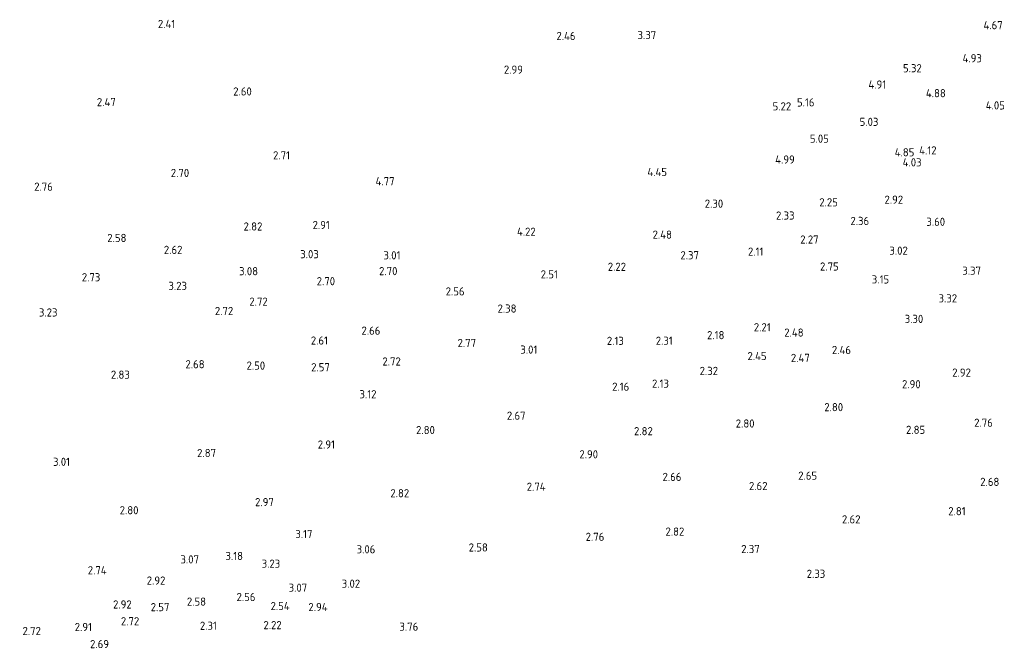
# Model space of a CAD drawing. Extents: x 142114 to 144568, y 416503 to 417776.
# Tile 3 of 33: x 142115 to 142332, y 417008 to 417147. Entities that reach past the tile are written whole.
import ezdxf
from ezdxf.enums import TextEntityAlignment as Align

# ---------------------------------------------------------------- set-up
doc = ezdxf.new("R2010")
doc.units = 0
doc.layers.add('B-ME-OG-HOOGTEPUNT-S', color=7, linetype='Continuous', lineweight=25)
doc.styles.add('NLCS-ISO-ANNOTATIVE-T18', font='NLCS-ISO.ttf', dxfattribs={"height": 1.8})

# ---------------------------------------------------------------- blocks, each defined once
blk = doc.blocks.new('SAL-HOOGTELABEL-SO')
at = {"color": 0, "linetype": 'ByBlock', "lineweight": -2, "style": 'NLCS-ISO-ANNOTATIVE-T18'}
blk.add_attdef('HOOGTE', text='', height=1.8, dxfattribs=at).set_placement((2.79, 0), align=Align.RIGHT)

msp = doc.modelspace()

# ---------------------------------------------------------------- block references
at = {"layer": 'B-ME-OG-HOOGTEPUNT-S'}
for p, values in [((142146.26, 417145.06, 2.41), {'HOOGTE': '2.41'}), ((142328.82, 417144.78, 4.67), {'HOOGTE': '4.67'}), ((142234.57, 417142.41, 2.46), {'HOOGTE': '2.46'}), ((142252.37, 417142.6, 3.37), {'HOOGTE': '3.37'}), ((142324.23, 417137.49, 4.93), {'HOOGTE': '4.93'}), ((142222.97, 417134.98, 2.99), {'HOOGTE': '2.99'}), ((142310.96, 417135.29, 5.32), {'HOOGTE': '5.32'}), ((142303.11, 417131.69, 4.91), {'HOOGTE': '4.91'}), ((142163.14, 417130.16, 2.6), {'HOOGTE': '2.60'}), ((142316.26, 417129.78, 4.88), {'HOOGTE': '4.88'}), ((142133.13, 417127.81, 2.47), {'HOOGTE': '2.47'}), ((142282.15, 417126.87, 5.22), {'HOOGTE': '5.22'}), ((142287.29, 417127.74, 5.16), {'HOOGTE': '5.16'}), ((142329.3, 417127.08, 4.05), {'HOOGTE': '4.05'}), ((142301.39, 417123.46, 5.03), {'HOOGTE': '5.03'}), ((142290.46, 417119.75, 5.05), {'HOOGTE': '5.05'}), ((142171.57, 417116.07, 2.71), {'HOOGTE': '2.71'}), ((142309.33, 417116.74, 4.85), {'HOOGTE': '4.85'}), ((142314.22, 417117.16, 4.12), {'HOOGTE': '4.12'}), ((142282.94, 417115.15, 4.99), {'HOOGTE': '4.99'}), ((142310.92, 417114.52, 4.03), {'HOOGTE': '4.03'}), ((142149.33, 417112.19, 2.7), {'HOOGTE': '2.70'}), ((142254.75, 417112.4, 4.45), {'HOOGTE': '4.45'}), ((142119.26, 417109.16, 2.76), {'HOOGTE': '2.76'}), ((142194.65, 417110.36, 4.77), {'HOOGTE': '4.77'}), ((142267.15, 417105.41, 2.3), {'HOOGTE': '2.30'}), ((142292.45, 417105.71, 2.25), {'HOOGTE': '2.25'}), ((142306.85, 417106.29, 2.92), {'HOOGTE': '2.92'}), ((142282.89, 417102.79, 2.33), {'HOOGTE': '2.33'}), ((142165.48, 417100.38, 2.82), {'HOOGTE': '2.82'}), ((142180.36, 417100.7, 2.91), {'HOOGTE': '2.91'}), ((142299.35, 417101.6, 2.36), {'HOOGTE': '2.36'}), ((142316.11, 417101.41, 3.6), {'HOOGTE': '3.60'}), ((142225.79, 417099.22, 4.21), {'HOOGTE': '4.22'}), ((142255.84, 417098.58, 2.48), {'HOOGTE': '2.48'}), ((142135.49, 417097.85, 2.58), {'HOOGTE': '2.58'}), ((142288.2, 417097.5, 2.27), {'HOOGTE': '2.27'}), ((142147.84, 417095.22, 2.62), {'HOOGTE': '2.62'}), ((142177.93, 417094.26, 3.03), {'HOOGTE': '3.03'}), ((142195.94, 417094.02, 3.01), {'HOOGTE': '3.01'}), ((142261.8, 417094.03, 2.37), {'HOOGTE': '2.37'}), ((142276.01, 417094.83, 2.11), {'HOOGTE': '2.11'}), ((142307.88, 417095.05, 3.02), {'HOOGTE': '3.02'}), ((142292.64, 417091.55, 2.75), {'HOOGTE': '2.75'}), ((142164.53, 417090.51, 3.08), {'HOOGTE': '3.08'}), ((142195.28, 417090.53, 2.7), {'HOOGTE': '2.70'}), ((142230.67, 417089.81, 2.51), {'HOOGTE': '2.51'}), ((142245.71, 417091.49, 2.22), {'HOOGTE': '2.22'}), ((142324.03, 417090.63, 3.37), {'HOOGTE': '3.37'}), ((142129.73, 417089.18, 2.73), {'HOOGTE': '2.73'}), ((142148.85, 417087.27, 3.23), {'HOOGTE': '3.23'}), ((142181.52, 417088.3, 2.7), {'HOOGTE': '2.70'}), ((142303.76, 417088.69, 3.15), {'HOOGTE': '3.15'}), ((142210.09, 417086.05, 2.56), {'HOOGTE': '2.56'}), ((142166.66, 417083.8, 2.72), {'HOOGTE': '2.72'}), ((142318.76, 417084.52, 3.32), {'HOOGTE': '3.32'}), ((142120.27, 417081.41, 3.23), {'HOOGTE': '3.23'}), ((142159.05, 417081.72, 2.72), {'HOOGTE': '2.72'}), ((142221.55, 417082.27, 2.38), {'HOOGTE': '2.38'}), ((142311.29, 417079.99, 3.3), {'HOOGTE': '3.30'}), ((142191.51, 417077.4, 2.66), {'HOOGTE': '2.66'}), ((142267.42, 417076.4, 2.18), {'HOOGTE': '2.18'}), ((142277.62, 417078.15, 2.21), {'HOOGTE': '2.21'}), ((142284.89, 417076.97, 2.48), {'HOOGTE': '2.48'}), ((142179.95, 417075.22, 2.61), {'HOOGTE': '2.61'}), ((142212.63, 417074.67, 2.77), {'HOOGTE': '2.77'}), ((142245.23, 417075.15, 2.13), {'HOOGTE': '2.13'}), ((142256.02, 417075.17, 2.31), {'HOOGTE': '2.31'}), ((142226.14, 417073.22, 3.01), {'HOOGTE': '3.01'}), ((142295.35, 417073.13, 2.46), {'HOOGTE': '2.46'}), ((142152.73, 417069.99, 2.68), {'HOOGTE': '2.68'}), ((142196.02, 417070.6, 2.72), {'HOOGTE': '2.72'}), ((142276.73, 417071.79, 2.45), {'HOOGTE': '2.45'}), ((142286.25, 417071.39, 2.47), {'HOOGTE': '2.47'}), ((142136.24, 417067.68, 2.83), {'HOOGTE': '2.83'}), ((142166.09, 417069.69, 2.5), {'HOOGTE': '2.50'}), ((142180.37, 417069.33, 2.57), {'HOOGTE': '2.57'}), ((142266.01, 417068.52, 2.32), {'HOOGTE': '2.32'}), ((142321.8, 417068.15, 2.92), {'HOOGTE': '2.92'}), ((142255.19, 417065.71, 2.13), {'HOOGTE': '2.13'}), ((142310.72, 417065.58, 2.9), {'HOOGTE': '2.90'}), ((142190.65, 417063.37, 3.12), {'HOOGTE': '3.12'}), ((142246.43, 417065.03, 2.16), {'HOOGTE': '2.16'}), ((142293.61, 417060.52, 2.8), {'HOOGTE': '2.80'}), ((142223.54, 417058.64, 2.67), {'HOOGTE': '2.67'}), ((142274.07, 417056.91, 2.8), {'HOOGTE': '2.80'}), ((142326.65, 417057.08, 2.76), {'HOOGTE': '2.76'}), ((142203.54, 417055.46, 2.8), {'HOOGTE': '2.80'}), ((142251.62, 417055.22, 2.82), {'HOOGTE': '2.82'}), ((142311.71, 417055.52, 2.85), {'HOOGTE': '2.85'}), ((142155.26, 417050.4, 2.87), {'HOOGTE': '2.87'}), ((142181.5, 417052.28, 2.91), {'HOOGTE': '2.91'}), ((142123.04, 417048.46, 3.01), {'HOOGTE': '3.01'}), ((142239.54, 417050.12, 2.9), {'HOOGTE': '2.90'}), ((142257.93, 417045.14, 2.66), {'HOOGTE': '2.66'}), ((142287.87, 417045.41, 2.65), {'HOOGTE': '2.65'}), ((142328.08, 417044.04, 2.68), {'HOOGTE': '2.68'}), ((142197.87, 417041.53, 2.82), {'HOOGTE': '2.82'}), ((142227.97, 417042.96, 2.74), {'HOOGTE': '2.74'}), ((142276.93, 417043.11, 2.62), {'HOOGTE': '2.62'}), ((142168.01, 417039.57, 2.97), {'HOOGTE': '2.97'}), ((142138.15, 417037.78, 2.8), {'HOOGTE': '2.80'}), ((142320.64, 417037.57, 2.81), {'HOOGTE': '2.81'}), ((142297.44, 417035.76, 2.62), {'HOOGTE': '2.62'}), ((142258.57, 417033.07, 2.82), {'HOOGTE': '2.82'}), ((142176.53, 417032.53, 3.17), {'HOOGTE': '3.17'}), ((142240.93, 417031.92, 2.76), {'HOOGTE': '2.76'}), ((142190.4, 417029.16, 3.06), {'HOOGTE': '3.06'}), ((142215.22, 417029.57, 2.58), {'HOOGTE': '2.58'}), ((142275.21, 417029.21, 2.37), {'HOOGTE': '2.37'}), ((142151.5, 417026.93, 3.07), {'HOOGTE': '3.07'}), ((142161.21, 417027.69, 3.18), {'HOOGTE': '3.18'}), ((142131.13, 417024.54, 2.74), {'HOOGTE': '2.74'}), ((142169.42, 417025.99, 3.23), {'HOOGTE': '3.23'}), ((142144.08, 417022.27, 2.92), {'HOOGTE': '2.92'}), ((142289.67, 417023.76, 2.33), {'HOOGTE': '2.33'}), ((142175.36, 417020.69, 3.07), {'HOOGTE': '3.07'}), ((142187.05, 417021.58, 3.02), {'HOOGTE': '3.02'}), ((142163.95, 417018.64, 2.56), {'HOOGTE': '2.56'}), ((142136.65, 417017, 2.92), {'HOOGTE': '2.92'}), ((142144.97, 417016.41, 2.57), {'HOOGTE': '2.57'}), ((142153.05, 417017.62, 2.58), {'HOOGTE': '2.58'}), ((142171.51, 417016.64, 2.54), {'HOOGTE': '2.54'}), ((142179.87, 417016.43, 2.94), {'HOOGTE': '2.94'}), ((142138.31, 417013.29, 2.72), {'HOOGTE': '2.72'}), ((142116.61, 417011.14, 2.72), {'HOOGTE': '2.72'}), ((142127.88, 417012.02, 2.91), {'HOOGTE': '2.91'}), ((142155.44, 417012.29, 2.31), {'HOOGTE': '2.31'}), ((142169.74, 417012.44, 2.22), {'HOOGTE': '2.22'}), ((142199.88, 417012.1, 3.75), {'HOOGTE': '3.76'}), ((142131.65, 417008.25, 2.69), {'HOOGTE': '2.69'})]:
    msp.add_blockref('SAL-HOOGTELABEL-SO', p, dxfattribs=at).add_auto_attribs(values)

doc.saveas('drawing.dxf')
